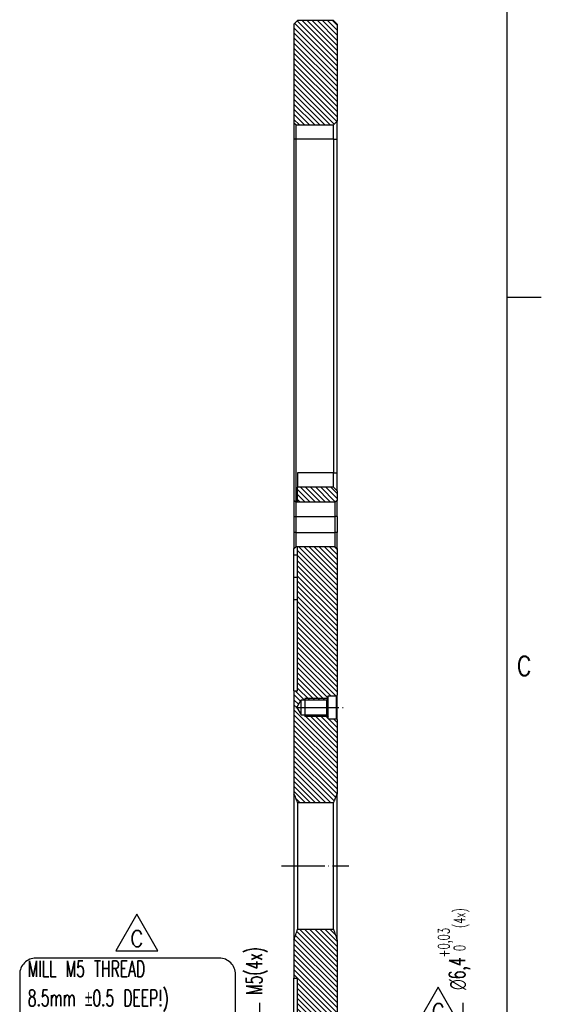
# Model space of a CAD drawing. Header units: inches. Extents: x -429 to 435, y -270 to 288.
# Tile 19 of 20: x 338 to 435, y 15 to 197. Entities that reach past the tile are written whole.
import ezdxf

# ---------------------------------------------------------------- set-up
doc = ezdxf.new("R2010")
doc.units = ezdxf.units.IN
doc.linetypes.add('DOT_CENTER', pattern=[14, 12, -1, 0, -1])
doc.layers.add('1', color=7, linetype='Continuous')
doc.styles.add('CONVERTER_12', font='txt.shx', dxfattribs={"width": 0.63})
doc.styles.add('CONVERTER_13', font='txt.shx', dxfattribs={"width": 0.9})
doc.dimstyles.new('ME10_DIM_16', dxfattribs={"dimtxt": 4.5, "dimasz": 3.75, "dimexe": 3, "dimexo": 1.5, "dimgap": 1.5, "dimtad": 0, "dimdsep": 46, "dimtxsty": 'CONVERTER_12', "dimsah": 1, "dimcen": 0.09, "dimclrd": 3, "dimclre": 3, "dimclrt": 3, "dimadec": 0, "dimazin": 0, "dimtol": 1, "dimtp": 0.03, "dimtfac": 0.7, "dimtdec": 0, "dimtix": 1, "dimtmove": 0, "dimatfit": 3, "dimfxl": 1, "dimtolj": 1, "dimtzin": 0, "dimarcsym": 0})
doc.dimstyles.new('ME10_DIM_17', dxfattribs={"dimtxt": 4.5, "dimasz": 3.75, "dimexe": 3, "dimexo": 1.5, "dimgap": 1.5, "dimtad": 0, "dimdsep": 46, "dimtxsty": 'CONVERTER_12', "dimsah": 1, "dimcen": 0.09, "dimclrd": 3, "dimclre": 3, "dimclrt": 3, "dimadec": 0, "dimazin": 0, "dimtfac": 1, "dimtdec": 4, "dimtix": 1, "dimtmove": 0, "dimatfit": 3, "dimfxl": 1, "dimtolj": 1, "dimtzin": 0, "dimarcsym": 0})
pattern_1 = [(-45, (0, 0), (0.7071067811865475, 0.7071067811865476), [])]

# ---------------------------------------------------------------- blocks, each defined once
blk = doc.blocks.new('REV_TRIANGLE__6', base_point=(415.7349993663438, 13.31807152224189))
at = {"layer": '1', "color": 7, "linetype": 'Continuous'}
for p, q in [((415.7349993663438, 17.81807152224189), (411.8349993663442, 11.06807152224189)), ((419.6349993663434, 11.06807152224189), (415.7349993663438, 17.81807152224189)), ((411.8349993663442, 11.06807152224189), (419.6349993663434, 11.06807152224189))]:
    blk.add_line(p, q, dxfattribs=at)
at = {"layer": '1', "color": 3, "insert": (415.7349993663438, 13.31807152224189), "char_height": 3, "attachment_point": 5, "line_spacing_factor": 1.08043217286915, "style": 'CONVERTER_13'}
blk.add_mtext('C', dxfattribs=at)
blk = doc.blocks.new('REV_TRIANGLE__7', base_point=(359.8813576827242, 26.84360496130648))
at = {"layer": '1', "color": 7, "linetype": 'Continuous'}
for p, q in [((359.8813576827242, 31.34360496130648), (355.9813576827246, 24.59360496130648)), ((363.7813576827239, 24.59360496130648), (359.8813576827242, 31.34360496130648)), ((355.9813576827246, 24.59360496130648), (363.7813576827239, 24.59360496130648))]:
    blk.add_line(p, q, dxfattribs=at)
at = {"layer": '1', "color": 3, "insert": (359.8813576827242, 26.84360496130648), "char_height": 3, "attachment_point": 5, "line_spacing_factor": 1.08043217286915, "style": 'CONVERTER_13'}
blk.add_mtext('C', dxfattribs=at)
blk = doc.blocks.new('E7018-24196_large_stiffener__8', base_point=(583.4999999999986, -178.300000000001))
at = {"linetype": 'Continuous'}
h = blk.add_hatch(dxfattribs=at)
h.set_pattern_fill('_USER', color=1, angle=-45, pattern_type=0)
h.set_pattern_definition(pattern_1)
h.paths.add_polyline_path([(583.4999999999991, 294.3), (583.499999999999, 266.8200000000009), (583.999999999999, 266.3200000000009), (594.499999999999, 266.3200000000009), (595.499999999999, 267.3200000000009), (595.499999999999, 294.3), (594.499999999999, 295.3), (584.499999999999, 295.3)])
h = blk.add_hatch(dxfattribs=at)
h.set_pattern_fill('_USER', color=1, angle=-45, pattern_type=0)
h.set_pattern_definition(pattern_1)
h.paths.add_polyline_path([(594.499999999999, 165.6399999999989), (595.499999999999, 164.6399999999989), (595.499999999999, 161.9999999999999), (594.999999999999, 161.4999999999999), (584.4999999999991, 161.4999999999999), (584.4999999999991, 165.6399999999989)])
h = blk.add_hatch(dxfattribs=at)
h.set_pattern_fill('_USER', color=1, angle=-45, pattern_type=0)
h.set_pattern_definition(pattern_1)
edge = h.paths.add_edge_path()
edge.add_line((595.499999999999, 101.1000000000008), (595.499999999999, 80.52271554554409))
edge.add_spline(control_points=[(595.499999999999, 80.52271554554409), (595.4133729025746, 80.32081939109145), (595.2408551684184, 79.9187435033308), (594.9881771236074, 79.31209516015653), (594.7406526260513, 78.70536858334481), (594.5799929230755, 78.29849931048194), (594.499999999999, 78.0959179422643)], knot_values=[0, 0, 0, 0, 0.6590835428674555, 1.312563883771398, 1.971471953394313, 2.624875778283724, 2.624875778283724, 2.624875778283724, 2.624875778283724], degree=3, periodic=0)
edge.add_line((594.499999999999, 78.0959179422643), (584.4999999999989, 78.09591794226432))
edge.add_spline(control_points=[(584.4999999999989, 78.09591794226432), (584.420007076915, 78.29849931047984), (584.2593473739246, 78.70536858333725), (584.0118227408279, 79.31209549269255), (583.75914469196, 79.91874383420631), (583.5866269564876, 80.32081972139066), (583.4999999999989, 80.52271554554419)], knot_values=[0, 0, 0, 0, 0.6534038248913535, 1.312311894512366, 1.96579331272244, 2.62487577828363, 2.62487577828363, 2.62487577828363, 2.62487577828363], degree=3, periodic=0)
edge.add_line((583.4999999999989, 80.52271554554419), (583.4999999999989, 109.0961940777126))
edge.add_line((583.4999999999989, 109.0961940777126), (584.499999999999, 109.0961940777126))
edge.add_line((584.499999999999, 109.0961940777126), (584.499999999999, 134.5002001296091))
edge.add_line((584.499999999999, 134.5002001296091), (584.499999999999, 140.7185423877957))
edge.add_line((584.499999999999, 140.7185423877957), (584.499999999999, 146.9074295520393))
edge.add_line((584.499999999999, 146.9074295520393), (584.499999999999, 149.0999999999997))
edge.add_line((584.499999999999, 149.0999999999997), (594.999999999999, 149.0999999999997))
edge.add_line((594.999999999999, 149.0999999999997), (595.499999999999, 148.5999999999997))
edge.add_line((595.499999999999, 148.5999999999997), (595.499999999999, 107.9000000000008))
edge.add_line((595.499999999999, 107.9000000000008), (595.2999999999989, 107.7000000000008))
edge.add_line((595.2999999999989, 107.7000000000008), (592.9999999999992, 107.7000000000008))
edge.add_line((592.9999999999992, 107.7000000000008), (592.9999999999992, 107.0000000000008))
edge.add_line((592.9999999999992, 107.0000000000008), (592.5999999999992, 106.6000000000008))
edge.add_line((592.5999999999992, 106.6000000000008), (585.499999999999, 106.6000000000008))
edge.add_line((585.499999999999, 106.6000000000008), (584.2875644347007, 104.5000000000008))
edge.add_line((584.2875644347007, 104.5000000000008), (585.499999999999, 102.4000000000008))
edge.add_line((585.499999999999, 102.4000000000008), (592.5999999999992, 102.4000000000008))
edge.add_line((592.5999999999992, 102.4000000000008), (592.9999999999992, 102.0000000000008))
edge.add_line((592.9999999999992, 102.0000000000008), (592.9999999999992, 101.3000000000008))
edge.add_line((592.9999999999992, 101.3000000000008), (595.2999999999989, 101.3000000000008))
edge.add_line((595.2999999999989, 101.3000000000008), (595.499999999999, 101.1000000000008))
h = blk.add_hatch(dxfattribs=at)
h.set_pattern_fill('_USER', color=1, angle=-45, pattern_type=0)
h.set_pattern_definition(pattern_1)
edge = h.paths.add_edge_path()
edge.add_line((595.499999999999, 39.93255537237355), (595.499999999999, 15.90000000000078))
edge.add_line((595.499999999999, 15.90000000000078), (595.2999999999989, 15.70000000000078))
edge.add_line((595.2999999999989, 15.70000000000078), (592.999999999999, 15.70000000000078))
edge.add_line((592.999999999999, 15.70000000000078), (592.999999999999, 15.00000000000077))
edge.add_line((592.999999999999, 15.00000000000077), (592.599999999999, 14.60000000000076))
edge.add_line((592.599999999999, 14.60000000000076), (585.499999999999, 14.60000000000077))
edge.add_line((585.499999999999, 14.60000000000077), (584.2875644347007, 12.50000000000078))
edge.add_line((584.2875644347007, 12.50000000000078), (585.499999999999, 10.40000000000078))
edge.add_line((585.499999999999, 10.40000000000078), (592.599999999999, 10.40000000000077))
edge.add_line((592.599999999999, 10.40000000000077), (592.999999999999, 10.00000000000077))
edge.add_line((592.999999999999, 10.00000000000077), (592.999999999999, 9.300000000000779))
edge.add_line((592.999999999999, 9.300000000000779), (595.2999999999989, 9.300000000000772))
edge.add_line((595.2999999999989, 9.300000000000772), (595.499999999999, 9.100000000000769))
edge.add_line((595.499999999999, 9.100000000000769), (595.499999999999, -31.60000000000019))
edge.add_line((595.499999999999, -31.60000000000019), (594.999999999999, -32.10000000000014))
edge.add_line((594.999999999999, -32.10000000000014), (584.4999999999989, -32.10000000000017))
edge.add_line((584.4999999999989, -32.10000000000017), (584.4999999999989, -29.90742955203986))
edge.add_line((584.4999999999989, -29.90742955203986), (584.4999999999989, -23.71854238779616))
edge.add_line((584.4999999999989, -23.71854238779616), (584.4999999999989, -17.5002001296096))
edge.add_line((584.4999999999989, -17.5002001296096), (584.4999999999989, 6.403805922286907))
edge.add_line((584.4999999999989, 6.403805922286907), (583.4999999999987, 6.403805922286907))
edge.add_line((583.4999999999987, 6.403805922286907), (583.4999999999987, 18.09806984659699))
edge.add_line((583.4999999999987, 18.09806984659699), (584.4999999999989, 18.09806984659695))
edge.add_line((584.4999999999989, 18.09806984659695), (584.499999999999, 29.31417296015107))
edge.add_line((584.499999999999, 29.31417296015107), (583.4999999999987, 29.31417296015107))
edge.add_line((583.4999999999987, 29.31417296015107), (583.4999999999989, 39.93255537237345))
edge.add_spline(control_points=[(583.4999999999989, 39.93255537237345), (583.5885880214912, 40.17829234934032), (583.7649642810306, 40.66754775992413), (584.0192033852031, 41.40617508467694), (584.2653131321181, 42.1450187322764), (584.4219979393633, 42.64072741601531), (584.4999999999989, 42.88750500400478)], knot_values=[0, 0, 0, 0, 0.7836425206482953, 1.560210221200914, 2.343410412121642, 3.11983512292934, 3.11983512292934, 3.11983512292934, 3.11983512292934], degree=3, periodic=0)
edge.add_line((584.4999999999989, 42.88750500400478), (594.499999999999, 42.88750500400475))
edge.add_spline(control_points=[(594.499999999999, 42.88750500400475), (594.5780020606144, 42.64072741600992), (594.7346868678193, 42.14501873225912), (594.9807963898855, 41.40617576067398), (595.2350354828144, 40.6675484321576), (595.4114117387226, 40.17829302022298), (595.499999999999, 39.93255537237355)], knot_values=[0, 0, 0, 0, 0.7764247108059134, 1.559624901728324, 2.336190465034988, 3.119835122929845, 3.119835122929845, 3.119835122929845, 3.119835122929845], degree=3, periodic=0)
at = {"color": 7, "linetype": 'Continuous'}
for p, q in [((583.4999999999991, 294.3), (584.499999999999, 295.3)), ((583.4999999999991, 294.3), (583.499999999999, 266.8200000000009)), ((594.499999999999, 295.3), (584.499999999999, 295.3)), ((595.499999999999, 294.3), (594.499999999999, 295.3)), ((595.499999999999, 294.3), (595.499999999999, 267.3200000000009)), ((583.999999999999, 266.3200000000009), (583.499999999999, 266.8200000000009)), ((583.499999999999, 266.8200000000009), (583.499999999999, 262.3200000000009)), ((583.999999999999, 266.3200000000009), (594.499999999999, 266.3200000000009)), ((583.999999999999, 266.3200000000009), (583.9999999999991, 262.3200000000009)), ((594.499999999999, 266.3200000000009), (595.499999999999, 267.3200000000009)), ((594.499999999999, 262.3200000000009), (594.499999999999, 266.3200000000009)), ((595.499999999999, 262.3200000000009), (595.499999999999, 267.3200000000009)), ((583.499999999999, 262.3200000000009), (583.4999999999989, 161.9999999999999)), ((583.9999999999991, 262.3200000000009), (583.9999999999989, 161.4999999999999)), ((594.499999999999, 262.3200000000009), (594.499999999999, 169.6399999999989)), ((595.499999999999, 169.6399999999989), (595.499999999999, 262.3200000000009)), ((584.4999999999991, 169.6399999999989), (584.4999999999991, 165.6399999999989)), ((594.499999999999, 165.6399999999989), (594.499999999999, 169.6399999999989)), ((595.499999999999, 164.6399999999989), (595.499999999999, 169.6399999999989)), ((594.499999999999, 165.6399999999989), (584.4999999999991, 165.6399999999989)), ((584.4999999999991, 161.4999999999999), (584.4999999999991, 165.6399999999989)), ((595.499999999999, 164.6399999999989), (594.499999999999, 165.6399999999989)), ((595.499999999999, 164.6399999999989), (595.499999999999, 161.9999999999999)), ((583.9999999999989, 161.4999999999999), (583.4999999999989, 161.9999999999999)), ((583.4999999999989, 161.9999999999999), (583.499999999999, 157.5)), ((583.9999999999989, 161.4999999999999), (583.9999999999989, 157.5)), ((584.4999999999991, 161.4999999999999), (583.9999999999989, 161.4999999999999)), ((594.999999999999, 161.4999999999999), (584.4999999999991, 161.4999999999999)), ((595.499999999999, 161.9999999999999), (594.999999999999, 161.4999999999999)), ((594.999999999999, 157.5), (594.999999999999, 161.4999999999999)), ((595.499999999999, 157.5), (595.499999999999, 161.9999999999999)), ((583.499999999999, 157.5), (583.499999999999, 153.0999999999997)), ((583.9999999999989, 157.5), (583.9999999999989, 153.0999999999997)), ((594.999999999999, 153.0999999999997), (594.999999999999, 157.5)), ((595.499999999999, 157.5), (595.499999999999, 153.0999999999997)), ((583.499999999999, 153.0999999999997), (583.4999999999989, 148.5999999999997)), ((583.9999999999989, 153.0999999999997), (583.9999999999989, 149.0999999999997)), ((594.999999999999, 149.0999999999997), (594.999999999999, 153.0999999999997)), ((595.499999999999, 148.5999999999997), (595.499999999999, 153.0999999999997)), ((583.4999999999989, 148.5999999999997), (583.9999999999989, 149.0999999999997)), ((583.4999999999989, 146.9074295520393), (583.4999999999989, 148.5999999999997)), ((584.499999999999, 149.0999999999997), (583.9999999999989, 149.0999999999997)), ((584.499999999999, 146.9074295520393), (584.499999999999, 149.0999999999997)), ((594.999999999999, 149.0999999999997), (584.499999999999, 149.0999999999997)), ((594.999999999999, 149.0999999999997), (595.499999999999, 148.5999999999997)), ((595.499999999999, 148.5999999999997), (595.499999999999, 107.9000000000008)), ((583.4999999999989, 140.7185423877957), (583.4999999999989, 146.9074295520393)), ((583.4999999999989, 146.9074295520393), (584.499999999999, 146.9074295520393)), ((584.499999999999, 140.7185423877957), (584.499999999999, 146.9074295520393)), ((583.4999999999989, 134.5002001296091), (583.4999999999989, 140.7185423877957)), ((584.499999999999, 134.5002001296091), (584.499999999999, 140.7185423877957)), ((583.4999999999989, 109.0961940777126), (583.4999999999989, 134.5002001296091)), ((584.499999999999, 109.0961940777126), (584.499999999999, 134.5002001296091)), ((583.4999999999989, 109.0961940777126), (583.4999999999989, 80.52271554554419)), ((583.4999999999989, 109.0961940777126), (584.499999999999, 109.0961940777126)), ((592.5999999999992, 106.6000000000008), (592.9999999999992, 107.0000000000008)), ((592.9999999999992, 107.0000000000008), (592.9999999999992, 107.7000000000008)), ((592.9999999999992, 107.7000000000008), (595.2999999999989, 107.7000000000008)), ((592.999999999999, 104.5000000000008), (592.9999999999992, 107.0000000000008)), ((595.2999999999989, 107.7000000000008), (595.499999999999, 107.9000000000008)), ((595.2999999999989, 104.5000000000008), (595.2999999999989, 107.7000000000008)), ((595.499999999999, 104.5000000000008), (595.499999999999, 107.9000000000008)), ((584.2875644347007, 104.5000000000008), (585.499999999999, 106.6000000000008)), ((584.2875644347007, 104.5000000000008), (585.499999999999, 102.4000000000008)), ((585.499999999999, 106.6000000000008), (592.5999999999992, 106.6000000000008)), ((585.499999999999, 104.5000000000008), (585.499999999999, 106.6000000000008)), ((585.499999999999, 102.4000000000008), (585.499999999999, 104.5000000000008)), ((592.5999999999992, 104.5000000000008), (592.5999999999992, 106.6000000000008)), ((592.5999999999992, 102.4000000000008), (592.5999999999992, 104.5000000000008)), ((592.9999999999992, 102.0000000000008), (592.999999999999, 104.5000000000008)), ((595.2999999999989, 101.3000000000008), (595.2999999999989, 104.5000000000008)), ((595.499999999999, 101.1000000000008), (595.499999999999, 104.5000000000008)), ((585.499999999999, 102.4000000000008), (592.5999999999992, 102.4000000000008)), ((592.5999999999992, 102.4000000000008), (592.9999999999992, 102.0000000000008)), ((592.9999999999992, 101.3000000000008), (592.9999999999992, 102.0000000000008)), ((592.9999999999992, 101.3000000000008), (595.2999999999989, 101.3000000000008)), ((595.2999999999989, 101.3000000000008), (595.499999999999, 101.1000000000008)), ((595.499999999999, 101.1000000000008), (595.499999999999, 80.52271554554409)), ((583.4999999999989, 80.52271554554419), (583.4999999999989, 39.93255537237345)), ((595.499999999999, 39.93255537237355), (595.499999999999, 80.52271554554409)), ((584.4999999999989, 78.09591794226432), (584.4999999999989, 42.88750500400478)), ((584.4999999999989, 78.09591794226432), (594.499999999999, 78.0959179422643)), ((594.499999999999, 42.88750500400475), (594.499999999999, 78.0959179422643)), ((584.4999999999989, 42.88750500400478), (594.499999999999, 42.88750500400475)), ((583.4999999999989, 39.93255537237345), (583.4999999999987, 29.31417296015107)), ((595.499999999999, 39.93255537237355), (595.499999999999, 15.90000000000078)), ((583.4999999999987, 18.09806984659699), (583.4999999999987, 29.31417296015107)), ((583.4999999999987, 29.31417296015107), (584.499999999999, 29.31417296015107)), ((584.4999999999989, 18.09806984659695), (584.499999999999, 29.31417296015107))]:
    blk.add_line(p, q, dxfattribs=at)
at = {"color": 1, "linetype": 'Continuous'}
for p, q in [((583.9999999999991, 262.3200000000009), (583.499999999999, 262.3200000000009)), ((594.499999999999, 262.3200000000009), (583.9999999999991, 262.3200000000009)), ((594.499999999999, 262.3200000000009), (595.499999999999, 262.3200000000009)), ((594.499999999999, 169.6399999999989), (584.4999999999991, 169.6399999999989)), ((594.499999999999, 169.6399999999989), (595.499999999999, 169.6399999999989)), ((583.499999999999, 157.5), (583.9999999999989, 157.5)), ((583.9999999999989, 157.5), (594.999999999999, 157.5)), ((595.499999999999, 157.5), (594.999999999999, 157.5)), ((583.9999999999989, 153.0999999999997), (583.499999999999, 153.0999999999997)), ((583.9999999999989, 153.0999999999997), (594.999999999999, 153.0999999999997)), ((595.499999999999, 153.0999999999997), (594.999999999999, 153.0999999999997)), ((583.4999999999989, 140.7185423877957), (584.499999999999, 140.7185423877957)), ((583.4999999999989, 134.5002001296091), (584.499999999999, 134.5002001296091))]:
    blk.add_line(p, q, dxfattribs=at)
at = {"color": 7, "linetype": 'Continuous'}
for points, knots in [([(584.4999999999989, 78.09591794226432), (584.420007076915, 78.29849931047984), (584.2593473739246, 78.70536858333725), (584.0118227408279, 79.31209549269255), (583.75914469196, 79.91874383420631), (583.5866269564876, 80.32081972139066), (583.4999999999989, 80.52271554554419)], [0, 0, 0, 0, 0.6534038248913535, 1.312311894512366, 1.96579331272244, 2.62487577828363, 2.62487577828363, 2.62487577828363, 2.62487577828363]), ([(595.499999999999, 80.52271554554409), (595.4133729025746, 80.32081939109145), (595.2408551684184, 79.9187435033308), (594.9881771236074, 79.31209516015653), (594.7406526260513, 78.70536858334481), (594.5799929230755, 78.29849931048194), (594.499999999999, 78.0959179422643)], [0, 0, 0, 0, 0.6590835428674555, 1.312563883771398, 1.971471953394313, 2.624875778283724, 2.624875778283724, 2.624875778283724, 2.624875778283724]), ([(583.4999999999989, 39.93255537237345), (583.5885880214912, 40.17829234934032), (583.7649642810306, 40.66754775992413), (584.0192033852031, 41.40617508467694), (584.2653131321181, 42.1450187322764), (584.4219979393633, 42.64072741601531), (584.4999999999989, 42.88750500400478)], [0, 0, 0, 0, 0.7836425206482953, 1.560210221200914, 2.343410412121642, 3.11983512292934, 3.11983512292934, 3.11983512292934, 3.11983512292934]), ([(594.499999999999, 42.88750500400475), (594.5780020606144, 42.64072741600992), (594.7346868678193, 42.14501873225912), (594.9807963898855, 41.40617576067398), (595.2350354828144, 40.6675484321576), (595.4114117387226, 40.17829302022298), (595.499999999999, 39.93255537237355)], [0, 0, 0, 0, 0.7764247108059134, 1.559624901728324, 2.336190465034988, 3.119835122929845, 3.119835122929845, 3.119835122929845, 3.119835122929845])]:
    blk.add_open_spline(points, degree=3, knots=knots, dxfattribs=at)
at = {"layer": '1', "color": 1, "linetype": 'DOT_CENTER'}
for p, q in [((583.999999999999, 104.5000000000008), (597.5827904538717, 104.5000000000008)), ((580.0780032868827, 60.49171147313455), (598.7213131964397, 60.49171147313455))]:
    blk.add_line(p, q, dxfattribs=at)
blk = doc.blocks.new('*D55')
at = {"layer": '1', "color": 3, "linetype": 'Continuous'}
for p, q in [((630.4809584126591, 22.39721282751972), (630.4809584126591, 15.70000000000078)), ((596.7999999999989, 15.70000000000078), (633.4809584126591, 15.70000000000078)), ((630.4809584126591, 15.70000000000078), (630.4809584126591, 9.30000000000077)), ((596.7999999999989, 9.30000000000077), (633.4809584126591, 9.30000000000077)), ((630.4809584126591, 9.30000000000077), (630.4809584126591, 1.80000000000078))]:
    blk.add_line(p, q, dxfattribs=at)
at = {"layer": '1', "color": 3}
for points in [[(629.9872615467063, 19.45000000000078), (630.9746552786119, 19.45000000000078), (630.4809584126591, 15.70000000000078)], [(630.9746552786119, 5.55000000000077), (629.9872615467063, 5.55000000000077), (630.4809584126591, 9.30000000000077)]]:
    blk.add_solid(points, dxfattribs=at)
at = {"layer": '1', "color": 3, "insert": (632.5059584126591, 23.49221282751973), "char_height": 4.5, "attachment_point": 7, "rotation": 90, "line_spacing_factor": 0.60024009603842, "style": 'CONVERTER_12'}
blk.add_mtext('\\C3; {\\Fgdt;n}\\C3;\\C3;6,4\\C3;\\H3.15;\\S+0,03^  0;\\C3;(4x)', dxfattribs=at)
blk = doc.blocks.new('*D56')
at = {"layer": '1', "color": 3, "linetype": 'Continuous'}
for p, q in [((573.9141816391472, 22.37677312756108), (573.9141816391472, 15.00000000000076)), ((585.499999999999, 15.00000000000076), (570.9141816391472, 15.00000000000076)), ((573.9141816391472, 15.00000000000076), (573.9141816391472, 10.00000000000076)), ((585.499999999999, 10.00000000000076), (570.9141816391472, 10.00000000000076)), ((573.9141816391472, 10.00000000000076), (573.9141816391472, 2.50000000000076))]:
    blk.add_line(p, q, dxfattribs=at)
at = {"layer": '1', "color": 3}
for points in [[(573.4204847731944, 18.75000000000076), (574.4078785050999, 18.75000000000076), (573.9141816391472, 15.00000000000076)], [(574.4078785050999, 6.25000000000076), (573.4204847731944, 6.25000000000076), (573.9141816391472, 10.00000000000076)]]:
    blk.add_solid(points, dxfattribs=at)
at = {"layer": '1', "color": 3, "insert": (576.1641816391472, 24.64177312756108), "char_height": 4.5, "attachment_point": 7, "rotation": 90, "line_spacing_factor": 0.60024009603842, "style": 'CONVERTER_12'}
blk.add_mtext('\\C3;M\\C3;5\\C3;(4x)', dxfattribs=at)
blk = doc.blocks.new('Drawing_Grid_Zones', base_point=(-419.3462527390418, -254.8804718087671))
at = {"layer": '1', "color": 4, "linetype": 'Continuous'}
blk.add_line((434.851873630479, 145.6097640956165), (428.5018736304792, 145.6097640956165), dxfattribs=at)
at = {"layer": '1', "color": 4, "insert": (431.6768736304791, 77.34726409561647), "char_height": 3.5, "attachment_point": 5, "line_spacing_factor": 1.08043217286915, "style": 'CONVERTER_13'}
blk.add_mtext('C', dxfattribs=at)
blk = doc.blocks.new('D_Size_Verigy_Frame', base_point=(-419.3462527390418, -254.8804718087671))
at = {"layer": '1', "color": 7, "linetype": 'Continuous'}
blk.add_line((428.5018736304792, -260.9652359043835), (428.5018736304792, 279.1347640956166), dxfattribs=at)
at = {"layer": '1'}
blk.add_blockref('Drawing_Grid_Zones', (-419.3462527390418, -254.8804718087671), dxfattribs=at)
blk = doc.blocks.new('E-E__9', base_point=(589.4999999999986, 58.49999999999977))
at = {"layer": '1', "color": 1, "linetype": 'Continuous'}
for p, q in [((586.499999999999, 107.0000000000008), (586.499999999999, 102.0000000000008)), ((592.999999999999, 107.0000000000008), (586.499999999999, 107.0000000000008)), ((592.999999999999, 102.0000000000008), (586.499999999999, 102.0000000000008))]:
    blk.add_line(p, q, dxfattribs=at)
at = {"layer": '1', "color": 1}
blk.add_lwpolyline([(511.7356321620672, 1.5475015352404), (562.7543821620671, 1.5475015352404, 0.4142135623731), (567.2543821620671, 6.0475015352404), (567.2543821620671, 30.34750153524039, 0.4142135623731), (562.7543821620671, 34.84750153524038), (511.7356321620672, 34.84750153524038, 0.4142135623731), (507.2356321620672, 30.34750153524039), (507.2356321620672, 6.0475015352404, 0.4142135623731)], format="xyb", close=True, dxfattribs=at)
blk.add_blockref('E7018-24196_large_stiffener__8', (583.4999999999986, -178.300000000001))
at = {"layer": '1', "xscale": 1.5, "yscale": 1.5, "zscale": 1.5}
for name, p in [('REV_TRIANGLE__7', (539.8220365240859, 40.2654074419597)), ('REV_TRIANGLE__6', (623.6024990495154, 19.97710728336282))]:
    blk.add_blockref(name, p, dxfattribs=at)
at = {"layer": '1', "color": 1, "insert": (509.4856321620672, 3.7975015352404), "char_height": 4.5, "attachment_point": 7, "line_spacing_factor": 1.08043217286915, "style": 'CONVERTER_12'}
blk.add_mtext('MILL M5 THREAD\\P8.5mm {\\Fgdt;`}0.5 DEEP!)\\P(GEWINDE M5 FRAESEN,\\P8.5mm {\\Fgdt;`}0.5 TIEF!)', dxfattribs=at)
at = {"layer": '1'}
for base, p1, p2, dimstyle, override, picture, middle in [((630.4809584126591, 15.70000000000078), (595.2999999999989, 9.30000000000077), (595.2999999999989, 15.70000000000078), 'ME10_DIM_16', {"dimpost": ' {\\Fgdt;n}<>(4x)'}, '*D55', (630.4809584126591, 40.24233782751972)), ((573.9141816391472, 15.00000000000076), (586.999999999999, 10.00000000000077), (586.999999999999, 15.00000000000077), 'ME10_DIM_17', {"dimpost": 'M<>(4x)'}, '*D56', (573.9141816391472, 31.95427312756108))]:
    dim = blk.add_linear_dim(base=base, p1=p1, p2=p2, angle=90, dimstyle=dimstyle, override=override, dxfattribs=at)
    dim.commit()
    dim.dimension.update_dxf_attribs({"geometry": picture, "text_midpoint": middle, "text_rotation": 90})

msp = doc.modelspace()

# ---------------------------------------------------------------- block references
msp.add_blockref('D_Size_Verigy_Frame', (-419.3462527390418, -254.8804718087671))
at = {"xscale": 0.66666666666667, "yscale": 0.66666666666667, "zscale": 0.66666666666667}
msp.add_blockref('E-E__9', (392.9999999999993, 38.99999999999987), dxfattribs=at)

doc.saveas('drawing.dxf')
